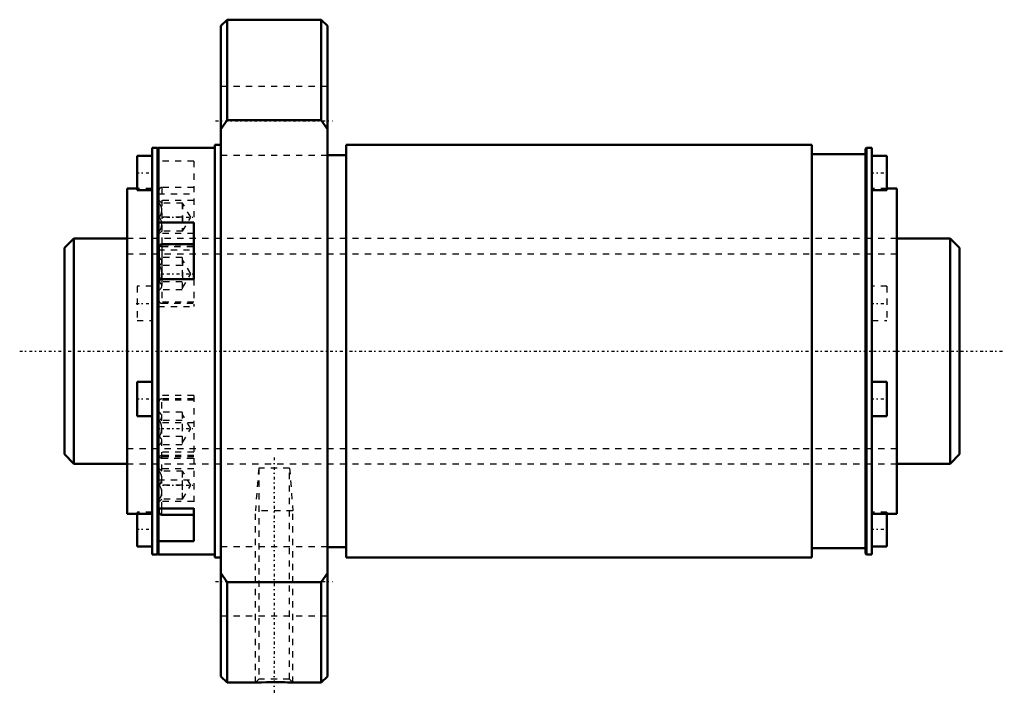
# Model space of a CAD drawing. Header units: millimetres. Extents: x -17 to 140, y -55 to 53.
import ezdxf

# ---------------------------------------------------------------- set-up
doc = ezdxf.new("R2010")
doc.units = ezdxf.units.MM
doc.linetypes.add('Center', pattern=[1.5, 0.45, -0.5, 0.05, -0.5])
doc.linetypes.add('Dashed', pattern=[2, 1, -1])
for name, color, linetype, lineweight in [('2d ConnectionPoints', 7, 'Continuous', 50), ('AM_0', 7, 'Continuous', 50), ('AM_4', 3, 'Continuous', 25), ('AM_5', 3, 'Continuous', 25), ('AM_7', 7, 'Center', 25), ('AM_9', 6, 'Dashed', 25)]:
    doc.layers.add(name, color=color, linetype=linetype, lineweight=lineweight)

# ---------------------------------------------------------------- blocks, each defined once
blk = doc.blocks.new('1_RR0130BLK3636_2_8Nut_0_in_BLK3636_2_8ZZG1_143LC3_0_1300_0')
at = {"layer": 'AM_0'}
for p, q in [((16, 53), (15, 52)), ((15, 52), (15, -52)), ((31, 53), (16, 53)), ((16, 53), (16, 36.95)), ((32, 52), (31, 53)), ((31, 53), (31, 36.95)), ((32, 52), (32, -52)), ((16, 36.95), (15, 35.5)), ((31, 36.95), (16, 36.95)), ((32, 35.5), (31, 36.95)), ((4.85, 32.5), (4, 32.5)), ((4, 32.5), (4, -32.5)), ((5, 32.35), (4.85, 32.5)), ((4.85, 32.5), (4.85, -32.5)), ((5, 32.5), (5, -32.5)), ((14, 32.5), (5, 32.5)), ((15, 33), (14, 33)), ((14, 33), (14, -33)), ((109.4, 33), (35, 33)), ((35, 33), (35, -33)), ((109.4, 33), (109.4, -33)), ((118, 31.5), (109.4, 31.5)), ((118.15, 32.5), (118, 32.35)), ((118, 32.35), (118, -32.35)), ((119, 32.5), (118.15, 32.5)), ((118.15, 32.5), (118.15, -32.5)), ((119, 32.5), (119, -32.5)), ((4, 31.24), (1.6, 31.24)), ((1.6, 31.24), (1.6, 25.74)), ((35, 31.35), (32, 31.35)), ((121.4, 31.24), (119, 31.24)), ((121.4, 31.24), (121.4, 25.74)), ((1.6, 26), (0, 26)), ((0, 26), (0, -26)), ((1.6, 25.74), (4, 25.74)), ((119, 25.74), (121.4, 25.74)), ((123, 26), (121.4, 26)), ((123, 26), (123, -26)), ((5, 20.58), (10.67, 20.58)), ((10.67, 11.49), (10.67, 20.58)), ((5.1, 16.65), (5.1, 11.49)), ((10.67, 17.1), (5.55, 17.1)), ((10.67, 11.49), (5, 11.49)), ((4, -4.89), (1.6, -4.89)), ((1.6, -4.89), (1.6, -10.39)), ((121.4, -4.89), (119, -4.89)), ((121.4, -4.89), (121.4, -10.39)), ((1.6, -10.39), (4, -10.39)), ((119, -10.39), (121.4, -10.39)), ((5, -25.15), (10.67, -25.15)), ((5.1, -25.71), (5.1, -25.15)), ((10.67, -30.4), (10.67, -25.15)), ((0, -26), (4, -26)), ((1.6, -26), (1.6, -31.24)), ((5.55, -26.16), (10.67, -26.16)), ((119, -26), (123, -26)), ((121.4, -26), (121.4, -31.24)), ((1.6, -31.24), (4, -31.24)), ((10.67, -30.4), (5, -30.4)), ((32, -31.35), (35, -31.35)), ((119, -31.24), (121.4, -31.24)), ((4, -32.5), (4.85, -32.5)), ((4.85, -32.5), (5, -32.35)), ((5, -32.5), (14, -32.5)), ((14, -33), (15, -33)), ((35, -33), (109.4, -33)), ((109.4, -31.5), (118, -31.5)), ((118, -32.35), (118.15, -32.5)), ((118.15, -32.5), (119, -32.5)), ((15, -35.5), (16, -36.95)), ((31, -36.95), (32, -35.5)), ((16, -36.95), (16, -53)), ((16, -36.95), (31, -36.95)), ((31, -36.95), (31, -53)), ((15, -52), (16, -53)), ((16, -53), (20.54, -53)), ((26.49, -53), (31, -53)), ((31, -53), (32, -52))]:
    blk.add_line(p, q, dxfattribs=at)
blk.add_lwpolyline([(20.5, -53), (20.54, -53), (20.86, -52.98), (21.46, -52.96), (22.29, -52.93), (22.76, -52.92), (23.27, -52.92), (23.78, -52.92), (24.29, -52.93), (24.77, -52.93), (25.23, -52.95), (25.62, -52.96), (25.96, -52.97), (26.21, -52.99), (26.39, -52.99), (26.48, -53), (26.5, -53)], dxfattribs=at)
for centre, start, end in [((5.55, 16.65), 90, 180), ((5.55, -25.71), 180, 270)]:
    blk.add_arc(centre, 0.45, start, end, dxfattribs=at)
at = {"layer": 'AM_4'}
for p, q in [((5.19, 16.92), (5, 16.92)), ((5.55, 17.1), (5.55, 11.49)), ((5.55, -26.16), (5.55, -25.15))]:
    blk.add_line(p, q, dxfattribs=at)
at = {"layer": 'AM_5', "linetype": 'Dashed'}
for p, q in [((21.04, -18.7), (20.5, -25.56)), ((25.96, -18.7), (26.5, -25.56)), ((26.5, -25.56), (20.5, -25.56)), ((20.5, -53), (20.5, -25.56)), ((26.5, -53), (26.5, -25.56))]:
    blk.add_line(p, q, dxfattribs=at)
at = {"layer": 'AM_7'}
for p, q in [((14.15, 36.81), (32.85, 36.81)), ((1.48, 28.49), (4.12, 28.49)), ((118.88, 28.49), (121.52, 28.49)), ((4.82, 21.43), (10.94, 21.43)), ((4.82, 12.38), (10.94, 12.38)), ((1.48, 7.64), (4.12, 7.64)), ((118.88, 7.64), (121.52, 7.64)), ((1.48, -7.64), (4.12, -7.64)), ((118.88, -7.64), (121.52, -7.64)), ((4.82, -12.38), (10.94, -12.38)), ((23.5, -16.99), (23.5, -54.72)), ((4.82, -21.43), (10.94, -21.43)), ((1.48, -28.49), (4.12, -28.49)), ((118.88, -28.49), (121.52, -28.49)), ((14.15, -36.81), (32.85, -36.81))]:
    blk.add_line(p, q, dxfattribs=at)
at = {"layer": 'AM_9'}
for p, q in [((32, 42.31), (15, 42.31)), ((10.67, 30.4), (5, 30.4)), ((10.67, 30.4), (10.67, 20.58)), ((15, 31.31), (32, 31.31)), ((4, 26), (1.6, 26)), ((5.1, 25.71), (5.1, 17.16)), ((10.67, 26.16), (5.55, 26.16)), ((5.55, 26.16), (5.55, 17.1)), ((121.4, 26), (119, 26)), ((5, 25.15), (10.67, 25.15)), ((10.67, 24.06), (5, 24.06)), ((5.55, 23.68), (5.1, 24.13)), ((8.88, 23.68), (5.2, 23.68)), ((8.78, 23.68), (8.78, 19.18)), ((10.18, 21.43), (8.88, 23.68)), ((8.88, 23.68), (8.88, 19.18)), ((8.78, 21.43), (5.2, 21.43)), ((8.88, 19.18), (10.18, 21.43)), ((5.1, 18.73), (5.55, 19.18)), ((8.88, 19.18), (5.2, 19.18)), ((123, 18), (0, 18)), ((10.67, 18.81), (5, 18.81)), ((5, 16.18), (10.67, 16.18)), ((10.67, 16.92), (5.19, 16.92)), ((5.55, 16.71), (10.67, 16.71)), ((5.2, 14.97), (5.1, 15.07)), ((8.78, 14.97), (5.2, 14.97)), ((8.78, 14.97), (8.78, 9.78)), ((8.88, 14.62), (8.78, 14.62)), ((10.18, 12.38), (8.88, 14.62)), ((8.88, 14.62), (8.88, 10.12)), ((8.78, 13.67), (5.2, 13.67)), ((5.1, 11.49), (5.1, 8.1)), ((8.78, 11.08), (5.2, 11.08)), ((5.55, 11.49), (5.55, 7.65)), ((8.88, 10.12), (10.18, 12.38)), ((10.67, 11.49), (10.67, 7.13)), ((4, 10.39), (1.6, 10.39)), ((1.6, 10.39), (1.6, 4.89)), ((5.1, 9.68), (5.2, 9.78)), ((8.78, 9.78), (5.2, 9.78)), ((8.78, 10.12), (8.88, 10.12)), ((121.4, 10.39), (119, 10.39)), ((121.4, 10.39), (121.4, 4.89)), ((10.67, 7.83), (5, 7.83)), ((5, 7.13), (10.67, 7.13)), ((5.55, 7.65), (10.67, 7.65)), ((1.6, 4.89), (4, 4.89)), ((119, 4.89), (121.4, 4.89)), ((10.67, -7.12), (5, -7.12)), ((10.67, -7.83), (5, -7.83)), ((10.67, -7.65), (5.55, -7.65)), ((5.55, -25.15), (5.55, -7.65)), ((10.67, -7.12), (10.67, -25.15)), ((5.1, -16.65), (5.1, -8.1)), ((5.2, -9.78), (5.1, -9.68)), ((8.78, -9.78), (5.2, -9.78)), ((8.78, -9.78), (8.78, -14.97)), ((8.88, -10.12), (8.78, -10.12)), ((10.18, -12.38), (8.88, -10.12)), ((8.88, -14.62), (8.88, -10.12)), ((10.67, -11.49), (5, -11.49)), ((8.78, -11.08), (5.2, -11.08)), ((8.88, -14.62), (10.18, -12.38)), ((8.78, -13.67), (5.2, -13.67)), ((5.1, -15.07), (5.2, -14.97)), ((8.78, -14.97), (5.2, -14.97)), ((8.78, -14.62), (8.88, -14.62)), ((10.67, -16.18), (5, -16.18)), ((10.67, -16.92), (5, -16.92)), ((5.1, -25.15), (5.1, -17.16)), ((10.67, -16.71), (5.55, -16.71)), ((5.55, -17.1), (10.67, -17.1)), ((0, -18), (123, -18)), ((10.67, -18.81), (5, -18.81)), ((5.55, -19.18), (5.1, -18.73)), ((21.04, -18.7), (21.04, -52.46)), ((25.96, -18.7), (21.04, -18.7)), ((25.96, -52.46), (25.96, -18.7)), ((8.88, -19.18), (5.2, -19.18)), ((8.78, -19.18), (8.78, -23.68)), ((8.88, -23.68), (8.88, -19.18)), ((10.18, -21.43), (8.88, -19.18)), ((5, -20.58), (10.67, -20.58)), ((8.78, -21.43), (5.2, -21.43)), ((8.88, -23.68), (10.18, -21.43)), ((10.67, -24.06), (5, -24.06)), ((5.1, -24.13), (5.55, -23.68)), ((8.88, -23.68), (5.2, -23.68)), ((4, -25.74), (1.6, -25.74)), ((1.6, -25.74), (1.6, -26)), ((121.4, -25.74), (119, -25.74)), ((121.4, -25.74), (121.4, -26)), ((32, -31.31), (15, -31.31)), ((15, -42.31), (32, -42.31)), ((21.04, -52.46), (20.5, -53)), ((25.96, -52.46), (21.04, -52.46)), ((26.5, -53), (25.96, -52.46))]:
    blk.add_line(p, q, dxfattribs=at)
for points in [[(5.2, 21.43), (5.43, 21.9), (5.54, 22.42), (5.54, 22.78), (5.45, 23.14), (5.2, 23.68)], [(5.2, 19.18), (5.43, 19.65), (5.54, 20.17), (5.54, 20.53), (5.45, 20.89), (5.2, 21.43)], [(5.2, 13.67), (5.43, 13.94), (5.54, 14.24), (5.54, 14.45), (5.45, 14.66), (5.2, 14.97)], [(5.2, 11.08), (5.39, 11.52), (5.51, 11.98), (5.55, 12.45), (5.48, 12.93), (5.33, 13.38), (5.2, 13.67)], [(5.2, 9.78), (5.43, 10.05), (5.54, 10.34), (5.54, 10.55), (5.45, 10.76), (5.2, 11.08)], [(5.2, -11.08), (5.43, -10.81), (5.54, -10.51), (5.54, -10.3), (5.45, -10.09), (5.2, -9.78)], [(5.2, -13.67), (5.39, -13.23), (5.51, -12.77), (5.55, -12.3), (5.48, -11.82), (5.33, -11.37), (5.2, -11.08)], [(5.2, -14.97), (5.43, -14.7), (5.54, -14.41), (5.54, -14.2), (5.45, -13.99), (5.2, -13.67)], [(5.2, -21.43), (5.43, -20.97), (5.54, -20.45), (5.54, -20.09), (5.45, -19.72), (5.2, -19.18)], [(5.2, -23.68), (5.43, -23.22), (5.54, -22.7), (5.54, -22.34), (5.45, -21.97), (5.2, -21.43)]]:
    blk.add_lwpolyline(points, dxfattribs=at)
for centre, start, end in [((5.55, 25.71), 90, 180), ((5.55, 17.16), 180, 270), ((5.55, 8.1), 180, 270), ((5.55, -8.1), 90, 180), ((5.55, -16.65), 180, 270), ((5.55, -17.16), 90, 180)]:
    blk.add_arc(centre, 0.45, start, end, dxfattribs=at)
blk = doc.blocks.new('2_ZZ0130BLK3636_2_80Shaft_0_in_BLK3636_2_8ZZG1_143LC3_0_1300_0')
at = {"layer": 'AM_0'}
for p, q in [((-8.5, 18), (-10, 16.5)), ((0, 18), (-8.5, 18)), ((-8.5, 18), (-8.5, -18)), ((131.5, 18), (123, 18)), ((133, 16.5), (131.5, 18)), ((131.5, 18), (131.5, -18)), ((-10, 16.5), (-10, -16.5)), ((133, 16.5), (133, -16.5)), ((-10, -16.5), (-8.5, -18)), ((131.5, -18), (133, -16.5)), ((-8.5, -18), (0, -18)), ((123, -18), (131.5, -18))]:
    blk.add_line(p, q, dxfattribs=at)
at = {"layer": 'AM_5', "linetype": 'Dashed'}
for p, q in [((0, 15.5465), (123, 15.5465)), ((0, -15.5465), (123, -15.5465))]:
    blk.add_line(p, q, dxfattribs=at)
at = {"layer": 'AM_7'}
blk.add_line((-17.15, 0), (140.15, 0), dxfattribs=at)
at = {"layer": 'AM_9'}
for p, q in [((123, 18), (0, 18)), ((0, -18), (123, -18))]:
    blk.add_line(p, q, dxfattribs=at)

msp = doc.modelspace()

# ---------------------------------------------------------------- linework, layer by layer
at = {"layer": '2d ConnectionPoints'}
msp.add_point((0, 0), dxfattribs=at)

# ---------------------------------------------------------------- block references
for name in ['1_RR0130BLK3636_2_8Nut_0_in_BLK3636_2_8ZZG1_143LC3_0_1300_0', '2_ZZ0130BLK3636_2_80Shaft_0_in_BLK3636_2_8ZZG1_143LC3_0_1300_0']:
    msp.add_blockref(name, (0, 0))

doc.saveas('drawing.dxf')
